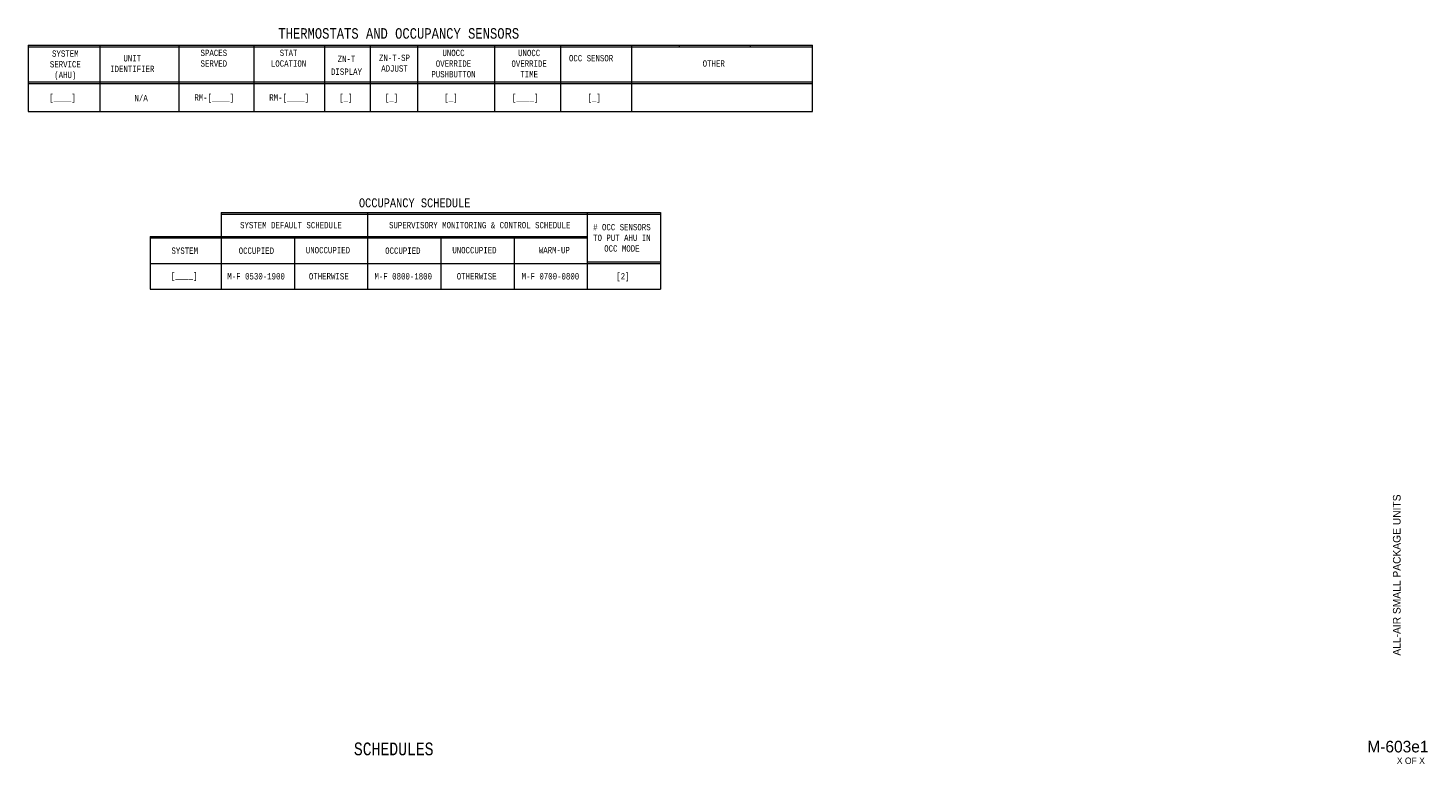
# Model space of a CAD drawing. Header units: inches. Extents: x 10.2 to 32.1, y 0.4 to 12.
import ezdxf
from ezdxf.enums import TextEntityAlignment as Align

# ---------------------------------------------------------------- set-up
doc = ezdxf.new("R2010")
doc.units = ezdxf.units.IN
doc.header["$MEASUREMENT"] = 0
for name, color, linetype, lineweight in [('G-ANNO-DATA', 7, 'Continuous', 0), ('M-ANNO-TEXT', 2, 'Continuous', 30), ('M-DIAG-GRPH', 6, 'Continuous', 13)]:
    doc.layers.add(name, color=color, linetype=linetype, lineweight=lineweight)
doc.styles.add('CONTROLTXT', font='monotxt.shx', dxfattribs={"width": 0.8, "height": 0.125})
doc.styles.add('Style-LOW_RES_FILLED', font='LOW_RES_FILLED.shx')

msp = doc.modelspace()

# ---------------------------------------------------------------- linework, layer by layer
at = {"layer": 'M-DIAG-GRPH'}
for p, q in [((10.241, 11.69), (22.517, 11.69)), ((10.241, 11.69), (10.241, 10.652)), ((10.241, 11.665), (22.517, 11.665)), ((11.366, 11.69), (11.366, 10.652)), ((12.603, 11.69), (12.603, 10.652)), ((13.773, 11.69), (13.773, 10.652)), ((14.882, 11.69), (14.882, 10.652)), ((15.597, 11.69), (15.597, 10.652)), ((16.336, 11.69), (16.336, 10.652)), ((17.541, 11.69), (17.541, 10.652)), ((18.575, 11.69), (18.575, 10.652)), ((19.684, 11.69), (19.684, 10.652)), ((20.429, 11.69), (20.429, 11.665)), ((21.538, 11.69), (21.538, 11.665)), ((22.517, 10.652), (22.517, 11.69)), ((10.241, 11.114), (22.517, 11.114)), ((10.241, 11.089), (21.408, 11.089)), ((12.603, 11.114), (13.712, 11.114)), ((19.684, 11.089), (22.517, 11.089)), ((10.241, 10.652), (22.517, 10.652)), ((13.263, 9.07), (20.138, 9.07)), ((13.263, 9.07), (13.263, 7.87)), ((13.263, 9.045), (20.138, 9.045)), ((15.555, 9.07), (15.555, 7.87)), ((18.992, 9.07), (18.992, 7.87)), ((20.138, 9.07), (20.138, 7.87)), ((12.152, 8.695), (18.992, 8.695)), ((12.152, 8.695), (12.152, 7.87)), ((12.152, 8.67), (18.992, 8.67)), ((14.409, 8.67), (14.409, 7.87)), ((16.7, 8.67), (16.7, 7.87)), ((17.846, 8.67), (17.846, 7.87)), ((12.152, 8.27), (20.138, 8.27)), ((18.992, 8.295), (20.138, 8.295)), ((12.152, 7.87), (20.138, 7.87))]:
    msp.add_line(p, q, dxfattribs=at)

# ---------------------------------------------------------------- texts
at = {"layer": 'G-ANNO-DATA', "color": 7, "linetype": 'Continuous', "lineweight": 0, "style": 'Style-LOW_RES_FILLED'}
msp.add_text('ALL-AIR SMALL PACKAGE UNITS', height=0.12, rotation=90, dxfattribs=at).set_placement((31.657, 3.392), align=Align.MIDDLE_CENTER)
msp.add_text('M-603e1', height=0.1815, dxfattribs=at).set_placement((31.675, 0.706), align=Align.MIDDLE_CENTER)
msp.add_text('X OF X', height=0.1, dxfattribs=at).set_placement((31.658, 0.535), align=Align.TOP_LEFT)
at = {"layer": 'M-ANNO-TEXT', "style": 'CONTROLTXT', "width": 0.8}
msp.add_text('THERMOSTATS AND OCCUPANCY SENSORS', height=0.1649, dxfattribs=at).set_placement((14.158, 11.79))
for s, p in [('[____]', (10.78, 10.869)), ('N/A', (12.011, 10.861)), ('RM-[____]', (13.156, 10.869)), ('RM-[____]', (14.327, 10.869)), ('[_]', (15.213, 10.869)), ('[_]', (15.927, 10.869)), ('[_]', (16.859, 10.869)), ('[____]', (18.018, 10.869)), ('[_]', (19.098, 10.869)), ('SYSTEM DEFAULT SCHEDULE', (14.355, 8.871)), ('SUPERVISORY MONITORING & CONTROL SCHEDULE', (17.309, 8.871)), ('SYSTEM', (12.693, 8.471)), ('OCCUPIED', (13.814, 8.471)), ('UNOCCUPIED', (14.934, 8.479)), ('OCCUPIED', (16.106, 8.471)), ('UNOCCUPIED', (17.226, 8.479)), ('WARM-UP', (18.476, 8.479)), ('[____]', (12.683, 8.079)), ('M-F 0530-1900', (13.81, 8.07)), ('OTHERWISE', (14.947, 8.07)), ('M-F 0800-1800', (16.112, 8.07)), ('OTHERWISE', (17.261, 8.07)), ('M-F 0700-0800', (18.415, 8.07)), ('[2]', (19.549, 8.07))]:
    msp.add_text(s, height=0.1, dxfattribs=at).set_placement(p, align=Align.MIDDLE_CENTER)
msp.add_text('OCCUPANCY SCHEDULE', height=0.14, dxfattribs=at).set_placement((16.291, 9.15), align=Align.CENTER)
at = {"layer": 'M-ANNO-TEXT', "linetype": 'Continuous', "style": 'CONTROLTXT', "width": 0.8}
msp.add_text('SCHEDULES', height=0.2, dxfattribs=at).set_placement((15.963, 0.57), align=Align.CENTER)
at = {"layer": 'M-ANNO-TEXT', "char_height": 0.1, "attachment_point": 5, "style": 'CONTROLTXT'}
for s, insert, width in [('\\H1x;\\W0.8;SPACES SERVED', (13.148, 11.484), 0.8), ('\\H1x;\\W0.8;STAT LOCATION', (14.318, 11.484), 0.8), ('\\H1x;\\W0.8;UNOCC OVERRIDE PUSHBUTTON', (16.898, 11.4), 0.8), ('\\H1x;\\W0.8;SYSTEM SERVICE (AHU)', (10.825, 11.374), 0.8), ('\\H1x;\\W0.8;UNIT IDENTIFIER', (11.872, 11.4), 0.8), ('\\H1x;\\W0.8;ZN-T-SP ADJUST', (15.975, 11.407), 0.8), ('\\H1x;\\W0.8;UNOCC OVERRIDE TIME', (18.082, 11.4), 0.8), ('\\H1x;\\W0.8;OCC SENSOR', (19.051, 11.484), 0.8), ('\\H1x;\\W0.8;OTHER', (20.97, 11.401), 0.8), ('\\H1.000000x;\\W0.800000;# OCC SENSORS TO PUT AHU IN OCC MODE', (19.533, 8.672), 1.00511)]:
    msp.add_mtext(s, dxfattribs=dict(at, insert=insert, width=width))
at = {"layer": 'M-ANNO-TEXT', "insert": (15.224, 11.373), "char_height": 0.1, "attachment_point": 5, "line_spacing_factor": 1.2, "style": 'CONTROLTXT'}
msp.add_mtext('\\H1x;\\W0.8;ZN-T\\PDISPLAY', dxfattribs=at)

doc.saveas('drawing.dxf')
